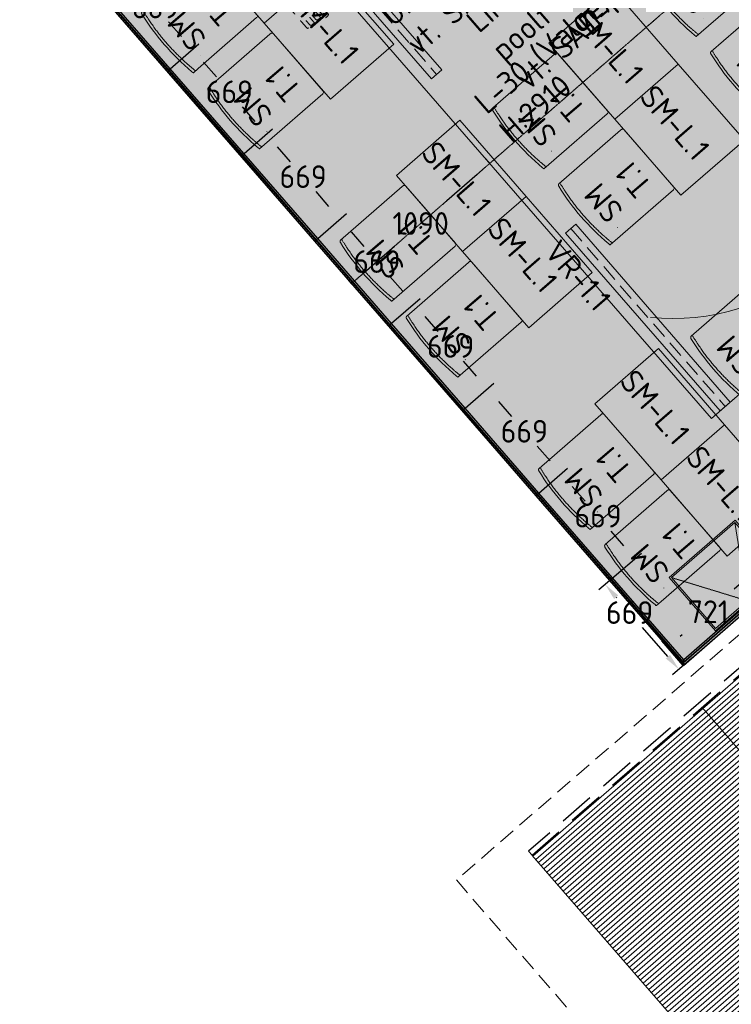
# Model space of a CAD drawing. Header units: millimetres. Extents: x 130528 to 177851, y 51760 to 113805.
# Tile 38 of 88: x 137661 to 141896, y 82453 to 88310. Entities that reach past the tile are written whole.
import ezdxf

# ---------------------------------------------------------------- set-up
doc = ezdxf.new("R2010")
doc.units = ezdxf.units.MM
for name, pattern in [('Center', [4, 2.5, -0.5, 0.5, -0.5]), ('Hidden', [4, 2, -2]), ('Hidden 100.00_ 50.00', [150, 100, -50]), ('Hidden Line', [317.5, 211.666667, -105.833333])]:
    doc.linetypes.add(name, pattern=pattern)
doc.layers.get('0').update_dxf_attribs({"true_color": 0x000000})
for name, color, linetype, lineweight, true_color in [('_SA-LAGI', 7, 'Continuous', 9, 0x5b5b5b), ('_SA-LAGI_DIM', 250, 'Continuous', 0, 0x333333), ('_SA-LAGI_eriosade seadmed', 7, 'Continuous', 5, 0x9900cc), ('_SA-LAGI_hatch', 7, 'Continuous', 5, 0x787878), ('_SA-LAGI_tekst', 7, 'Continuous', 0, 0x7f4f3f), ('_SA-PORAND', 7, 'Continuous', 9, 0x5b5b5b), ('_SA-PORAND_hatch', 254, 'Continuous', 9, 0xbebebe), ('_SA-PORAND_tekst', 7, 'Continuous', 9, 0x5b5b5b), ('_SA-SEIN', 250, 'Continuous', 30, 0x333333), ('_SA-SEIN_dim', 1, 'Continuous', 13, 0xff0000), ('_SA-SEIN_tekst', 250, 'Continuous', 0, 0x333333), ('_SA-SISUSTUS_lahtine', 7, 'Continuous', 18, 0x7f4f3f), ('_SA-TREPP_tekst', 7, 'Continuous', 0, 0x000000), ('_SA-VALGUSTUS', 20, 'Continuous', 13, 0xff3f00), ('_SA-VALGUSTUS_abi', 7, 'Center', 0, 0xff9f7f), ('_SA-VALGUSTUS_valgusgrupid', 240, 'Continuous', 9, 0xff003f)]:
    doc.layers.add(name, color=color, linetype=linetype, lineweight=lineweight, true_color=true_color)
doc.layers.add('_SA-PIIRE', color=7, linetype='Continuous', true_color=0x000000)
doc.styles.add('DIN Pro Light-Light', font='txt')
doc.styles.add('DIN Pro Medium-Medium', font='txt')
doc.dimstyles.new('INP_100_DIM', dxfattribs={"dimtxt": 135, "dimasz": 100, "dimexe": 50, "dimexo": 0.5, "dimgap": 20, "dimtad": 0, "dimtih": 1, "dimtoh": 1, "dimdec": 0, "dimzin": 1, "dimdsep": 46, "dimtxsty": 'DIN Pro Light-Light', "dimcen": 2.5, "dimadec": 1, "dimazin": 1, "dimtfac": 1, "dimtdec": 4, "dimtix": 1, "dimtofl": 0, "dimtmove": 1, "dimatfit": 3, "dimfxl": 1, "dimtolj": 1, "dimtzin": 1, "dimarcsym": 0})

# ---------------------------------------------------------------- blocks, each defined once
blk = doc.blocks.new('Puhastusluuk ripplaes 520 x 420')
at = {"layer": '_SA-LAGI_eriosade seadmed'}
for points in [[(-471.8, 146.4), (-79.3, 487.6), (196.2, 170.6), (-196.2, -170.6)], [(-457.7, 145.4), (-80.3, 473.4), (182.1, 171.6), (-195.2, -156.5)]]:
    blk.add_lwpolyline(points, close=True, dxfattribs=at)
at = {"layer": '_SA-LAGI_eriosade seadmed', "linetype": 'Hidden'}
blk.add_lwpolyline([(-457.7, 145.4), (-6.6, 7.5), (-80.3, 473.4)], dxfattribs=at)
blk = doc.blocks.new('VR-1.1')
at = {"color": 0, "linetype": 'Hidden 100.00_ 50.00', "lineweight": -2}
blk.add_line((97, -19), (1499, -19), dxfattribs=at)
at = {"color": 0, "lineweight": -2}
blk.add_lwpolyline([(97, -59), (97, 21), (1499, 21), (1499, -59)], close=True, dxfattribs=at)
at = {"color": 0, "lineweight": -2, "insert": (97, -102.5), "char_height": 135, "width": 1330.82, "attachment_point": 1, "style": 'DIN Pro Medium-Medium'}
blk.add_mtext('VR-1.1', dxfattribs=at)
blk = doc.blocks.new('*D22')
at = {"layer": '_SA-LAGI_DIM', "color": 0, "lineweight": -2}
for p, q in [((140458.2, 87455.6), (140425.8, 87493)), ((140383.1, 87389.6), (140202.4, 87232.5)), ((139711.4, 86805.7), (139892.1, 86962.8)), ((139635.6, 86740.5), (139603.1, 86777.9))]:
    blk.add_line(p, q, dxfattribs=at)
at = {"layer": '_SA-LAGI_DIM', "color": 0}
for points in [[(140394, 87377), (140372.2, 87402.2), (140458.6, 87455.2)], [(139700.5, 86818.3), (139722.3, 86793.2), (139635.9, 86740.1)]]:
    blk.add_solid(points, dxfattribs=at)
at = {"layer": 'Defpoints', "color": 0}
for p in [(140458.6, 87455.2), (139635.9, 86740.1), (139635.9, 86740.1)]:
    blk.add_point(p, dxfattribs=at)
at = {"layer": '_SA-LAGI_DIM', "color": 0, "insert": (140047.2, 87097.7), "char_height": 135, "attachment_point": 5, "style": 'DIN Pro Light-Light'}
blk.add_mtext('\\A1;1090', dxfattribs=at)
blk = doc.blocks.new('*D29')
at = {"layer": '_SA-LAGI_DIM', "color": 0, "lineweight": -2}
for p, q in [((140785.5, 90402.7), (140822.9, 90435.2)), ((140850.8, 90326.9), (141986.6, 89020.3)), ((143356.9, 87444), (142221.1, 88750.6)), ((143422.9, 87368.8), (143460.2, 87401.3))]:
    blk.add_line(p, q, dxfattribs=at)
at = {"layer": '_SA-LAGI_DIM', "color": 0}
for points in [[(140863.3, 90337.9), (140838.2, 90316), (140785.2, 90402.4)], [(143344.3, 87433), (143369.5, 87454.9), (143422.5, 87368.5)]]:
    blk.add_solid(points, dxfattribs=at)
at = {"layer": 'Defpoints', "color": 0}
for p in [(140785.2, 90402.4), (140785.2, 90402.4), (143422.5, 87368.5)]:
    blk.add_point(p, dxfattribs=at)
at = {"layer": '_SA-LAGI_DIM', "color": 0, "insert": (142103.8, 88885.4), "char_height": 135, "attachment_point": 5, "style": 'DIN Pro Light-Light'}
blk.add_mtext('\\A1;4020', dxfattribs=at)
blk = doc.blocks.new('SM-T.1')
at = {"color": 0, "lineweight": -2}
blk.add_line((-189.7, -122.2), (-190.8, -122.2), dxfattribs=at)
blk.add_lwpolyline([(-240.5, -519.5, 0.431685), (-229.3, -531.9), (221.7, -532.1), (222, -532.1), (222.2, -532.1), (222.5, -532.1), (222.8, -532.1), (223.1, -532), (223.4, -532), (223.7, -531.9), (223.9, -531.9), (224.2, -531.8), (224.5, -531.8), (224.8, -531.7), (225.1, -531.6), (225.3, -531.5), (225.6, -531.4), (225.9, -531.3), (226.2, -531.2), (226.4, -531), (226.7, -530.9), (226.9, -530.8), (227.2, -530.6), (227.5, -530.5), (227.7, -530.3), (227.9, -530.2), (228.2, -530), (228.4, -529.8), (228.6, -529.6), (228.9, -529.4), (229.1, -529.3), (229.3, -529.1), (229.5, -528.9), (229.7, -528.7), (229.9, -528.4), (233, -525), (233.1, -524.8), (233.2, -524.7), (233.2, -524.7), (233.2, -524.7), (233.2, -524.7), (233.2, -524.7), (233.2, -524.7), (233.2, -524.7), (233.2, -524.7), (233.2, -524.7), (233.2, -524.7), (233.2, -524.7), (233.2, -524.7), (233.2, -524.7), (233.2, -524.7), (233.2, -524.7), (233.2, -524.7), (233.2, -524.6), (233.2, -524.4), (233.4, -515.3), (233.6, -28.9), (233.6, -28.7), (233.6, -28.5), (233.5, -28.3), (233.5, -28), (233.5, -27.8), (233.4, -27.6), (233.4, -27.3), (233.3, -27.1), (233.3, -26.9), (233.2, -26.7), (233.1, -26.4), (233.1, -26.2), (233, -26), (232.9, -25.7), (232.8, -25.5), (232.7, -25.3), (232.6, -25.1), (232.5, -24.8), (232.4, -24.6), (232.3, -24.4), (232.2, -24.2), (232, -24), (231.9, -23.7), (231.8, -23.5), (231.6, -23.3), (231.5, -23.1), (231.3, -22.9), (231.1, -22.7), (231, -22.5), (230.8, -22.3), (230.6, -22.1), (230.5, -21.9), (230.3, -21.7), (230.1, -21.5), (229.9, -21.4), (229.7, -21.2), (229.5, -21), (229.3, -20.9), (229.1, -20.7), (228.9, -20.5), (228.7, -20.4), (228.5, -20.2), (228.3, -20.1), (228, -20), (227.8, -19.8), (227.6, -19.7), (227.4, -19.6), (227.1, -19.5), (226.9, -19.3), (226.7, -19.2), (226.5, -19.1), (226.2, -19), (226, -18.9), (225.7, -18.8), (225.5, -18.8), (225.3, -18.7), (225, -18.6), (224.8, -18.5), (224.6, -18.5), (224.3, -18.4), (224.1, -18.3), (223.8, -18.3), (223.6, -18.3), (223.4, -18.2), (195.4, -14), (167.4, -10.3), (139.5, -7.1), (111.6, -4.6), (83.8, -2.6), (56, -1.2), (28.3, -0.3), (0.6, 0), (-27.7, -0.3), (-56.2, -1.1), (-84.8, -2.5), (-113.6, -4.5), (-142.6, -7), (-171.8, -10.1), (-201.1, -13.8), (-230.6, -18), (-237.4, -19.2), (-239.1, -19.6), (-239.5, -19.7), (-239.7, -19.7), (-239.8, -19.8), (-240, -19.8), (-240, -19.8), (-240.1, -19.8), (-240.1, -19.9), (-240.1, -19.9), (-240.2, -19.9), (-240.2, -19.9), (-240.2, -19.9), (-240.2, -19.9), (-240.2, -19.9), (-240.2, -19.9), (-240.2, -19.9), (-240.2, -19.9), (-240.2, -19.9), (-240.2, -19.9), (-240.2, -19.9), (-240.2, -19.9), (-240.2, -19.9), (-240.3, -19.9), (-240.3, -19.9), (-240.3, -19.9), (-240.3, -19.9), (-240.3, -20), (-240.3, -20), (-240.3, -20), (-240.3, -20), (-240.3, -20), (-240.3, -20.5), (-240.5, -59)], format="xyb", close=True, dxfattribs=at)
blk.add_open_spline([(-240.5, -37.6), (-182.5, -27), (-64.7, -16.1), (54.8, -15.5), (173, -26.1), (233.6, -36.7)], degree=2, knots=[0.019398, 0.019398, 0.019398, 1, 2, 3, 3.984807, 3.984807, 3.984807], dxfattribs=at)
at = {"color": 0, "linetype": 'ByBlock', "lineweight": -2, "insert": (-140, -86.3), "char_height": 135, "width": 765.738, "attachment_point": 1, "rotation": 359.47296, "style": 'DIN Pro Medium-Medium'}
blk.add_mtext('{\\fDIN Pro;SM}\\P{\\fDIN Pro;T.1}\\P', dxfattribs=at)
blk = doc.blocks.new('SM-L.1')
at = {"color": 0, "lineweight": -2}
blk.add_lwpolyline([(-303.9, 0), (-303.9, -500), (296.1, -500), (296.1, 0)], close=True, dxfattribs=at)
at = {"color": 0, "linetype": 'ByBlock', "lineweight": -2, "extrusion": (0, 0, -1), "insert": (301.5, -176.7), "char_height": 135, "width": 1416.393, "attachment_point": 1, "text_direction": (-1, 0, 0), "style": 'DIN Pro Medium-Medium'}
blk.add_mtext('SM-L.1', dxfattribs=at)
blk = doc.blocks.new('*D93')
at = {"layer": '_SA-SEIN_dim', "color": 0, "lineweight": -2}
for p, q in [((142155.3, 84942.5), (142028.3, 85088.7)), ((141985.6, 84985.3), (141913.9, 84922.9)), ((141591.6, 84642.8), (141603.6, 84653.2)), ((141610.3, 84468.8), (141483.3, 84614.9))]:
    blk.add_line(p, q, dxfattribs=at)
at = {"layer": '_SA-SEIN_dim', "color": 0}
for points in [[(141996.5, 84972.7), (141974.7, 84997.9), (142061.1, 85050.9)], [(141580.7, 84655.4), (141602.5, 84630.2), (141516.1, 84577.2)]]:
    blk.add_solid(points, dxfattribs=at)
at = {"layer": 'Defpoints', "color": 0}
for p in [(142061.1, 85050.9), (142155.6, 84942.2), (141610.7, 84468.4)]:
    blk.add_point(p, dxfattribs=at)
at = {"layer": '_SA-SEIN_dim', "color": 0, "insert": (141758.7, 84788.1), "char_height": 135, "attachment_point": 5, "style": 'DIN Pro Light-Light'}
blk.add_mtext('\\A1;721', dxfattribs=at)
blk = doc.blocks.new('*D94')
at = {"layer": '_SA-SEIN_dim', "color": 0, "lineweight": -2}
for p, q in [((141185, 84984.7), (141107.6, 84917.4)), ((141211, 84874.8), (141213.6, 84871.7)), ((141518.6, 84520.9), (141367.7, 84694.5)), ((141660.5, 84511.8), (141546.4, 84412.6))]:
    blk.add_line(p, q, dxfattribs=at)
at = {"layer": '_SA-SEIN_dim', "color": 0}
for points in [[(141223.5, 84885.7), (141198.4, 84863.8), (141145.4, 84950.2)], [(141506, 84510), (141531.2, 84531.8), (141584.2, 84445.4)]]:
    blk.add_solid(points, dxfattribs=at)
at = {"layer": 'Defpoints', "color": 0}
for p in [(141185.4, 84985.1), (141660.9, 84512.1), (141584.2, 84445.4)]:
    blk.add_point(p, dxfattribs=at)
at = {"layer": '_SA-SEIN_dim', "color": 0, "insert": (141290.7, 84783.1), "char_height": 135, "attachment_point": 5, "style": 'DIN Pro Light-Light'}
blk.add_mtext('\\A1;669', dxfattribs=at)
blk = doc.blocks.new('*D103')
at = {"layer": '_SA-SEIN_dim', "color": 0, "lineweight": -2}
for p, q in [((140751.5, 85494.2), (140921.7, 85642.1)), ((140949.5, 85533.8), (141026.3, 85445.5)), ((141257.2, 85179.9), (141180.4, 85268.3)), ((141185.8, 84985.4), (141360.5, 85137.3))]:
    blk.add_line(p, q, dxfattribs=at)
at = {"layer": '_SA-SEIN_dim', "color": 0}
for points in [[(140962.1, 85544.8), (140937, 85522.9), (140883.9, 85609.3)], [(141244.6, 85169), (141269.7, 85190.9), (141322.8, 85104.5)]]:
    blk.add_solid(points, dxfattribs=at)
at = {"layer": 'Defpoints', "color": 0}
for p in [(140751.1, 85493.8), (141322.8, 85104.5), (141185.4, 84985.1)]:
    blk.add_point(p, dxfattribs=at)
at = {"layer": '_SA-SEIN_dim', "color": 0, "insert": (141103.4, 85356.9), "char_height": 135, "attachment_point": 5, "style": 'DIN Pro Light-Light'}
blk.add_mtext('\\A1;669', dxfattribs=at)
blk = doc.blocks.new('*D104')
at = {"layer": '_SA-SEIN_dim', "color": 0, "lineweight": -2}
for p, q in [((140312.7, 85999), (140482.8, 86146.9)), ((140510.7, 86038.6), (140587.5, 85950.3)), ((140818.3, 85684.8), (140741.5, 85773.1)), ((140751.5, 85494.2), (140921.7, 85642.1))]:
    blk.add_line(p, q, dxfattribs=at)
at = {"layer": '_SA-SEIN_dim', "color": 0}
for points in [[(140523.3, 86049.6), (140498.1, 86027.7), (140445.1, 86114.1)], [(140805.8, 85673.8), (140830.9, 85695.7), (140883.9, 85609.3)]]:
    blk.add_solid(points, dxfattribs=at)
at = {"layer": 'Defpoints', "color": 0}
for p in [(140312.3, 85998.6), (140883.9, 85609.3), (140751.1, 85493.8)]:
    blk.add_point(p, dxfattribs=at)
at = {"layer": '_SA-SEIN_dim', "color": 0, "insert": (140664.5, 85861.7), "char_height": 135, "attachment_point": 5, "style": 'DIN Pro Light-Light'}
blk.add_mtext('\\A1;669', dxfattribs=at)
blk = doc.blocks.new('*D105')
at = {"layer": '_SA-SEIN_dim', "color": 0, "lineweight": -2}
for p, q in [((139873.8, 86503.8), (140044, 86651.7)), ((140071.9, 86543.5), (140148.7, 86455.1)), ((140379.5, 86189.6), (140302.7, 86277.9)), ((140312.7, 85999), (140482.8, 86146.9))]:
    blk.add_line(p, q, dxfattribs=at)
at = {"layer": '_SA-SEIN_dim', "color": 0}
for points in [[(140084.5, 86554.4), (140059.3, 86532.5), (140006.3, 86618.9)], [(140366.9, 86178.6), (140392.1, 86200.5), (140445.1, 86114.1)]]:
    blk.add_solid(points, dxfattribs=at)
at = {"layer": 'Defpoints', "color": 0}
for p in [(139873.5, 86503.5), (140445.1, 86114.1), (140312.3, 85998.6)]:
    blk.add_point(p, dxfattribs=at)
at = {"layer": '_SA-SEIN_dim', "color": 0, "insert": (140225.7, 86366.5), "char_height": 135, "attachment_point": 5, "style": 'DIN Pro Light-Light'}
blk.add_mtext('\\A1;669', dxfattribs=at)
blk = doc.blocks.new('*D106')
at = {"layer": '_SA-SEIN_dim', "color": 0, "lineweight": -2}
for p, q in [((139435, 87008.6), (139605.2, 87156.5)), ((139633.1, 87048.3), (139709.8, 86959.9)), ((139940.7, 86694.4), (139863.9, 86782.7)), ((139873.8, 86503.8), (140044, 86651.7))]:
    blk.add_line(p, q, dxfattribs=at)
at = {"layer": '_SA-SEIN_dim', "color": 0}
for points in [[(139645.6, 87059.2), (139620.5, 87037.3), (139567.4, 87123.7)], [(139928.1, 86683.5), (139953.3, 86705.3), (140006.3, 86618.9)]]:
    blk.add_solid(points, dxfattribs=at)
at = {"layer": 'Defpoints', "color": 0}
for p in [(139434.6, 87008.3), (140006.3, 86618.9), (139873.5, 86503.5)]:
    blk.add_point(p, dxfattribs=at)
at = {"layer": '_SA-SEIN_dim', "color": 0, "insert": (139786.9, 86871.3), "char_height": 135, "attachment_point": 5, "style": 'DIN Pro Light-Light'}
blk.add_mtext('\\A1;669', dxfattribs=at)
blk = doc.blocks.new('*D107')
at = {"layer": '_SA-SEIN_dim', "color": 0, "lineweight": -2}
for p, q in [((138996.2, 87513.4), (139166.4, 87661.4)), ((139194.2, 87553.1), (139271, 87464.8)), ((139501.8, 87199.2), (139425.1, 87287.6)), ((139435, 87008.6), (139605.2, 87156.5))]:
    blk.add_line(p, q, dxfattribs=at)
at = {"layer": '_SA-SEIN_dim', "color": 0}
for points in [[(139206.8, 87564), (139181.6, 87542.2), (139128.6, 87628.6)], [(139489.3, 87188.3), (139514.4, 87210.2), (139567.4, 87123.7)]]:
    blk.add_solid(points, dxfattribs=at)
at = {"layer": 'Defpoints', "color": 0}
for p in [(138995.8, 87513.1), (139567.4, 87123.7), (139434.6, 87008.3)]:
    blk.add_point(p, dxfattribs=at)
at = {"layer": '_SA-SEIN_dim', "color": 0, "insert": (139348, 87376.2), "char_height": 135, "attachment_point": 5, "style": 'DIN Pro Light-Light'}
blk.add_mtext('\\A1;669', dxfattribs=at)
blk = doc.blocks.new('*D108')
at = {"layer": '_SA-SEIN_dim', "color": 0, "lineweight": -2}
for p, q in [((138557.3, 88018.2), (138727.5, 88166.2)), ((138755.4, 88057.9), (138832.2, 87969.6)), ((139063, 87704), (138986.2, 87792.4)), ((138996.2, 87513.4), (139166.4, 87661.4))]:
    blk.add_line(p, q, dxfattribs=at)
at = {"layer": '_SA-SEIN_dim', "color": 0}
for points in [[(138768, 88068.8), (138742.8, 88047), (138689.8, 88133.4)], [(139050.4, 87693.1), (139075.6, 87715), (139128.6, 87628.6)]]:
    blk.add_solid(points, dxfattribs=at)
at = {"layer": 'Defpoints', "color": 0}
for p in [(138557, 88017.9), (139128.6, 87628.6), (138995.8, 87513.1)]:
    blk.add_point(p, dxfattribs=at)
at = {"layer": '_SA-SEIN_dim', "color": 0, "insert": (138909.2, 87881), "char_height": 135, "attachment_point": 5, "style": 'DIN Pro Light-Light'}
blk.add_mtext('\\A1;669', dxfattribs=at)
blk = doc.blocks.new('*D109')
at = {"layer": '_SA-SEIN_dim', "color": 0, "lineweight": -2}
for p, q in [((138100.4, 88507.3), (138288.7, 88671)), ((138316.6, 88562.7), (138393.4, 88474.4)), ((138624.2, 88208.9), (138547.4, 88297.2)), ((138557.3, 88018.2), (138727.5, 88166.2))]:
    blk.add_line(p, q, dxfattribs=at)
at = {"layer": '_SA-SEIN_dim', "color": 0}
for points in [[(138329.1, 88573.7), (138304, 88551.8), (138251, 88638.2)], [(138611.6, 88197.9), (138636.8, 88219.8), (138689.8, 88133.4)]]:
    blk.add_solid(points, dxfattribs=at)
at = {"layer": 'Defpoints', "color": 0}
for p in [(138100, 88507), (138689.8, 88133.4), (138557, 88017.9)]:
    blk.add_point(p, dxfattribs=at)
at = {"layer": '_SA-SEIN_dim', "color": 0, "insert": (138470.4, 88385.8), "char_height": 135, "attachment_point": 5, "style": 'DIN Pro Light-Light'}
blk.add_mtext('\\A1;669', dxfattribs=at)

msp = doc.modelspace()

# ---------------------------------------------------------------- hatches: boundary and pattern name
at = {"layer": '_SA-LAGI_hatch'}
h = msp.add_hatch(dxfattribs=at)
h.set_pattern_fill('Plus', color=256, scale=100, angle=41, style=0, pattern_type=2)
h.set_pattern_definition([(41, (-9.43, -8.2), (-65.605903, 75.47096), [25, -75]), (131, (8.2, -9.43), (-75.47096, -65.605903), [25, -75])])
h.paths.add_polyline_path([(137661.2, 89011.8), (141610.7, 84468.4), (146629.5, 88831.3), (142680, 93374.6)], flags=0)
h.paths.add_polyline_path([(139139.9, 88972.2), (141777.2, 85938.3), (145067.8, 88798.7), (142430.4, 91832.6)], flags=0)
h = msp.add_hatch(dxfattribs=at)
h.set_pattern_fill('Squares', color=256, scale=100, angle=41, style=0, pattern_type=2)
h.set_pattern_definition([(41, (3e-11, 1e-11), (-16.4014757, 18.8677395), [25, -25]), (131, (3e-11, 1e-11), (-18.8677395, -16.4014757), [25, -25])])
h.paths.add_polyline_path([(139139.9, 88972.2), (141777.2, 85938.3), (144011.2, 87880.2), (141373.8, 90914.1)], flags=0)
at = {"layer": '_SA-PORAND_hatch', "true_color": 0xf1f1e1}
msp.add_hatch(color=7, dxfattribs=at).paths.add_polyline_path([(142680, 93374.6), (143388.6, 92559.5), (143177.2, 92375.8), (146418.2, 88647.6), (141617.9, 84474.7), (137668.4, 89018.1)], flags=0)
at = {"layer": '_SA-PORAND_hatch', "true_color": 0xffbf00}
h = msp.add_hatch(dxfattribs=at)
h.set_pattern_fill('Hatch1', color=40, scale=200, angle=41, style=0, pattern_type=2)
h.set_pattern_definition([(41, (0, 0), (-16.4014757, 18.8677395), [])])
h.paths.add_polyline_path([(148316.7, 83765.6), (143773.4, 79816.1), (142723.7, 81023.7), (140711.5, 83338.4), (144406.3, 86587.4), (144610.6, 86352.3), (144644.4, 86313.5), (144635.3, 86300.4), (144626.6, 86287.2), (144618, 86273.8), (144609.8, 86260.3), (144601.8, 86246.7), (144594.2, 86233.1), (144586.7, 86219.3), (144579.6, 86205.4), (144572.8, 86191.4), (144566.2, 86177.4), (144559.9, 86163.3), (144553.9, 86149.1), (144548.2, 86134.9), (144542.7, 86120.7), (144537.5, 86106.4), (144532.6, 86092.1), (144528, 86077.8), (144523.7, 86063.4), (144519.6, 86049.1), (144515.8, 86034.8), (144509, 86006.2), (144503.2, 85977.6), (144498.5, 85949.3), (144494.8, 85921.1), (144492, 85893.2), (144490.2, 85865.5), (144489.5, 85846.7), (144489.2, 85827.6), (144489.3, 85808.4), (144489.9, 85789.1), (144490.9, 85769.6), (144492.4, 85749.9), (144494.4, 85730.2), (144496.8, 85710.3), (144499.8, 85690.4), (144503.2, 85670.4), (144507.1, 85650.4), (144511.5, 85630.3), (144516.5, 85610.2), (144522, 85590.1), (144528, 85570.1), (144534.5, 85550.1), (144541.6, 85530.1), (144549.2, 85510.3), (144557.3, 85490.5), (144566, 85470.9), (144575.1, 85451.5), (144584.9, 85432.2), (144595.1, 85413.1), (144605.8, 85394.2), (144617.1, 85375.5), (144628.9, 85357.1), (144641.1, 85338.9), (144653.9, 85321.1), (144667.1, 85303.6), (144680.8, 85286.4), (144694.9, 85269.5), (144709.5, 85253), (144724.4, 85236.9), (144739.8, 85221.2), (144755.6, 85205.9), (144771.8, 85191), (144788.3, 85176.6), (144805.2, 85162.6), (144822.3, 85149.1), (144839.8, 85136.1), (144857.6, 85123.5), (144875.6, 85111.5), (144893.8, 85099.9), (144912.3, 85088.9), (144931, 85078.3), (144949.8, 85068.3), (144968.9, 85058.8), (144988, 85049.8), (145007.3, 85041.4), (145026.6, 85033.5), (145046.1, 85026), (145065.6, 85019.1), (145085.1, 85012.8), (145104.7, 85006.9), (145124.3, 85001.5), (145143.8, 84996.7), (145163.3, 84992.3), (145182.8, 84988.4), (145202.2, 84985), (145221.5, 84982.1), (145240.7, 84979.6), (145259.8, 84977.6), (145278.8, 84976.1), (145297.6, 84974.9), (145323.3, 84974), (145349.4, 84974), (145375.8, 84974.7), (145402.4, 84976.3), (145429.3, 84978.7), (145456.3, 84982), (145483.5, 84986.2), (145510.8, 84991.4), (145538.2, 84997.5), (145565.6, 85004.6), (145592.9, 85012.7), (145620.2, 85021.7), (145647.3, 85031.7), (145674.2, 85042.7), (145700.9, 85054.7), (145727.3, 85067.7), (145761.1, 85028.9), (146436.8, 84251.5), (146784, 84553.3), (147267, 84973.1)], flags=0)
h.paths.add_polyline_path([(143487.9, 82187), (143514.3, 82198.7), (143540.4, 82211.3), (143566.1, 82224.7), (143591.5, 82239), (143616.5, 82254.1), (143641, 82270.1), (143664.9, 82286.9), (143688.4, 82304.4), (143711.2, 82322.7), (143733.5, 82341.7), (143755, 82361.5), (143775.9, 82381.8), (143796.1, 82402.8), (143815.6, 82424.4), (143834.2, 82446.6), (143852.1, 82469.2), (143862.8, 82483.5), (143873.3, 82498.1), (143883.6, 82513), (143893.6, 82528.1), (143903.3, 82543.6), (143912.9, 82559.4), (143922.1, 82575.5), (143931, 82591.9), (143939.7, 82608.5), (143948.1, 82625.4), (143956.1, 82642.5), (143963.8, 82659.9), (143971.2, 82677.6), (143978.2, 82695.5), (143984.9, 82713.6), (143991.2, 82731.9), (143997.2, 82750.4), (144002.7, 82769.1), (144007.9, 82788), (144012.6, 82807.1), (144017, 82826.3), (144021, 82845.7), (144024.5, 82865.2), (144027.6, 82884.8), (144030.3, 82904.5), (144032.5, 82924.3), (144034.3, 82944.2), (144035.7, 82964.1), (144036.6, 82984.1), (144037.1, 83004.1), (144037.2, 83024.1), (144036.8, 83044.1), (144035.9, 83064.1), (144034.6, 83084.1), (144032.9, 83104.1), (144030.7, 83123.9), (144028.1, 83143.8), (144025, 83163.5), (144021.5, 83183.1), (144017.6, 83202.6), (144013.3, 83222), (144008.5, 83241.2), (144003.4, 83260.3), (143997.8, 83279.2), (143991.9, 83297.9), (143985.5, 83316.4), (143978.8, 83334.8), (143971.7, 83352.9), (143964.3, 83370.8), (143956.5, 83388.4), (143948.3, 83405.8), (143939.9, 83423), (143931.1, 83439.9), (143922, 83456.5), (143912.6, 83472.8), (143902.9, 83488.9), (143892.9, 83504.6), (143882.7, 83520.1), (143872.2, 83535.3), (143861.5, 83550.1), (143850.6, 83564.7), (143839.4, 83578.9), (143828, 83592.8), (143816.4, 83606.4), (143804.6, 83619.7), (143792.4, 83632.9), (143779.9, 83645.9), (143767, 83658.8), (143753.8, 83671.5), (143740.3, 83684), (143726.4, 83696.3), (143712.2, 83708.3), (143697.6, 83720.1), (143682.7, 83731.7), (143667.5, 83743), (143652, 83754.1), (143636.2, 83764.9), (143620.1, 83775.4), (143603.7, 83785.5), (143587.1, 83795.4), (143570.1, 83804.9), (143552.9, 83814.2), (143535.4, 83823), (143517.7, 83831.5), (143499.8, 83839.6), (143481.6, 83847.4), (143463.2, 83854.8), (143444.6, 83861.8), (143425.8, 83868.4), (143406.9, 83874.5), (143387.8, 83880.3), (143368.5, 83885.7), (143349.2, 83890.6), (143329.7, 83895.1), (143310.1, 83899.1), (143290.4, 83902.8), (143270.6, 83906), (143250.7, 83908.7), (143230.9, 83911), (143210.9, 83912.9), (143191, 83914.3), (143171.1, 83915.3), (143151.2, 83915.8), (143131.3, 83915.9), (143111.4, 83915.5), (143091.6, 83914.7), (143071.9, 83913.5), (143052.3, 83911.9), (143032.7, 83909.8), (143013.3, 83907.3), (142994, 83904.4), (142974.8, 83901.1), (142955.8, 83897.4), (142936.9, 83893.3), (142918.3, 83888.9), (142899.7, 83884), (142881.4, 83878.8), (142863.3, 83873.2), (142845.4, 83867.3), (142827.8, 83861), (142810.3, 83854.4), (142793.1, 83847.5), (142776.2, 83840.3), (142759.5, 83832.8), (142743, 83825), (142726.8, 83816.9), (142710.9, 83808.6), (142695.3, 83800), (142670.4, 83785.4), (142645.9, 83770), (142621.8, 83753.7), (142598.2, 83736.7), (142575.1, 83718.8), (142552.6, 83700.2), (142530.7, 83680.8), (142509.4, 83660.7), (142488.7, 83640), (142468.8, 83618.5), (142449.5, 83596.5), (142431.1, 83573.9), (142413.4, 83550.8), (142396.5, 83527.1), (142380.4, 83503), (142365.2, 83478.5), (142399.8, 83438.7), (142390.4, 83421.9), (142381.4, 83404.9), (142372.9, 83387.8), (142364.8, 83370.7), (142357.1, 83353.4), (142349.8, 83336.2), (142343, 83318.8), (142336.6, 83301.5), (142330.6, 83284.1), (142325.1, 83266.7), (142319.9, 83249.4), (142315.1, 83232), (142310.8, 83214.7), (142306.8, 83197.5), (142303.3, 83180.3), (142300.1, 83163.2), (142297, 83144.6), (142294.3, 83125.7), (142292.1, 83106.6), (142290.2, 83087.4), (142288.8, 83067.9), (142287.8, 83048.2), (142287.3, 83028.4), (142287.2, 83008.4), (142287.7, 82988.3), (142288.6, 82968), (142290, 82947.6), (142291.9, 82927.2), (142294.3, 82906.6), (142297.2, 82886), (142300.6, 82865.4), (142304.6, 82844.7), (142309.1, 82824), (142314.2, 82803.4), (142319.8, 82782.8), (142325.9, 82762.2), (142332.6, 82741.8), (142339.8, 82721.4), (142347.6, 82701.2), (142355.9, 82681.1), (142364.8, 82661.2), (142374.1, 82641.4), (142384, 82621.9), (142394.5, 82602.6), (142405.4, 82583.5), (142416.8, 82564.8), (142428.7, 82546.3), (142441.1, 82528.1), (142454, 82510.2), (142467.3, 82492.7), (142481, 82475.6), (142495.2, 82458.8), (142509.8, 82442.4), (142524.8, 82426.5), (142540.1, 82410.9), (142555.8, 82395.8), (142571.9, 82381.1), (142588.3, 82366.9), (142604.9, 82353.2), (142621.9, 82339.9), (142639.1, 82327.1), (142656.6, 82314.8), (142674.2, 82303), (142692.1, 82291.7), (142710.2, 82281), (142728.4, 82270.7), (142746.8, 82260.9), (142765.3, 82251.6), (142783.8, 82242.8), (142802.5, 82234.6), (142821.3, 82226.8), (142840, 82219.5), (142858.9, 82212.8), (142877.7, 82206.5), (142896.5, 82200.7), (142915.3, 82195.4), (142934, 82190.5), (142952.7, 82186.2), (142971.4, 82182.2), (142989.9, 82178.8), (143016.8, 82174.5), (143044.2, 82171), (143072, 82168.4), (143100.3, 82166.7), (143128.9, 82165.9), (143157.8, 82166.1), (143187, 82167.4), (143216.4, 82169.6), (143231.2, 82171.1), (143246, 82172.9), (143260.8, 82174.9), (143275.7, 82177.3), (143290.6, 82179.9), (143305.5, 82182.7), (143320.4, 82185.9), (143335.3, 82189.3), (143350.2, 82193), (143365, 82197), (143379.8, 82201.3), (143394.6, 82205.8), (143409.4, 82210.7), (143424.1, 82215.8), (143438.7, 82221.2), (143453.3, 82226.9)], flags=0)

# ---------------------------------------------------------------- linework, layer by layer
at = {"layer": '_SA-LAGI'}
for points in [[(141610.7, 84468.4), (137661.2, 89011.8), (142680, 93374.6), (146629.5, 88831.3)], [(139139.9, 88972.2), (141777.2, 85938.3), (145067.8, 88798.7), (142430.4, 91832.6)], [(139139.9, 88972.2), (141777.2, 85938.3), (144011.2, 87880.2), (141373.8, 90914.1)]]:
    msp.add_lwpolyline(points, close=True, dxfattribs=at)
at = {"layer": '_SA-PIIRE', "color": 9, "linetype": 'Hidden Line', "true_color": 0xbebebe}
msp.add_lwpolyline([(143930.1, 86180), (140689.8, 83363.2), (140710.2, 83339.8), (143950.4, 86156.6)], dxfattribs=at)
at = {"layer": '_SA-PORAND'}
msp.add_line((142723.7, 81023.7), (140711.5, 83338.4), dxfattribs=at)
msp.add_lwpolyline([(142680, 93374.6), (143388.6, 92559.5), (143177.2, 92375.8), (146418.2, 88647.6), (141617.9, 84474.7), (137668.4, 89018.1)], close=True, dxfattribs=at)
msp.add_lwpolyline([(142695.3, 83800, 0.13015), (142365.2, 83478.5), (141722.9, 84217.5)], format="xyb", dxfattribs=at)
at = {"layer": '_SA-SEIN'}
for points in [[(138538.8, 88002.2), (138547.9, 88010), (138109.1, 88514.9), (138100, 88507)], [(138547.9, 88010), (138557, 88017.9), (138118.1, 88522.7), (138109.1, 88514.9)], [(138977.7, 87497.4), (138986.7, 87505.2), (138547.9, 88010), (138538.8, 88002.2)], [(138986.7, 87505.2), (138995.8, 87513.1), (138557, 88017.9), (138547.9, 88010)], [(139416.5, 86992.5), (139425.6, 87000.4), (138986.7, 87505.2), (138977.7, 87497.4)], [(139425.6, 87000.4), (139434.6, 87008.3), (138995.8, 87513.1), (138986.7, 87505.2)], [(139855.3, 86487.7), (139864.4, 86495.6), (139425.6, 87000.4), (139416.5, 86992.5)], [(139864.4, 86495.6), (139873.5, 86503.5), (139434.6, 87008.3), (139425.6, 87000.4)], [(140294.2, 85982.9), (140303.2, 85990.8), (139864.4, 86495.6), (139855.3, 86487.7)], [(140303.2, 85990.8), (140312.3, 85998.6), (139873.5, 86503.5), (139864.4, 86495.6)], [(140733, 85478.1), (140742.1, 85486), (140303.2, 85990.8), (140294.2, 85982.9)], [(140742.1, 85486), (140751.1, 85493.8), (140312.3, 85998.6), (140303.2, 85990.8)], [(141171.8, 84973.3), (141180.9, 84981.1), (140742.1, 85486), (140733, 85478.1)], [(141180.9, 84981.1), (141189.9, 84989), (140751.1, 85493.8), (140742.1, 85486)], [(141180.9, 84981.1), (141611.8, 84485.4), (141613, 84502.3), (141189.9, 84989)], [(141171.8, 84973.3), (141610.7, 84468.4), (141611.8, 84485.4), (141180.9, 84981.1)], [(142155.6, 84942.2), (142147.7, 84951.2), (141611.8, 84485.4), (141610.7, 84468.4)], [(142147.7, 84951.2), (142139.9, 84960.3), (141613, 84502.3), (141611.8, 84485.4)]]:
    msp.add_lwpolyline(points, close=True, dxfattribs=at)
at = {"layer": '_SA-TREPP_tekst', "color": 1, "linetype": 'Hidden 100.00_ 50.00', "true_color": 0xff0000}
msp.add_lwpolyline([(143988.1, 78891.5), (165294.3, 97360.3), (161566.3, 101661.1), (140260, 83192.3)], close=True, dxfattribs=at)
at = {"layer": '_SA-VALGUSTUS_abi'}
msp.add_line((144315.1, 90807.7), (139635.9, 86740.1), dxfattribs=at)
at = {"layer": '_SA-VALGUSTUS_valgusgrupid'}
msp.add_arc((141550.5, 87832.6), 1300.5, 263.98055, 357.83583, dxfattribs=at)

# ---------------------------------------------------------------- block references
at = {"layer": '_SA-LAGI_eriosade seadmed'}
msp.add_blockref('Puhastusluuk ripplaes 520 x 420', (141997.4, 84845.8), dxfattribs=at)
at = {"layer": '_SA-SISUSTUS_lahtine', "xscale": -1, "rotation": 311.0000001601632}
for p in [(139294.2, 88846.5), (139687.9, 88393.7), (141380.8, 88275.3), (141774.4, 87822.5), (140475.1, 87488), (140868.8, 87035.2), (141656, 86129.6), (142049.7, 85676.7)]:
    msp.add_blockref('SM-L.1', p, dxfattribs=at)
at = {"layer": '_SA-SISUSTUS_lahtine', "rotation": 131.0234198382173}
for p in [(141513.7, 88378.4), (138521.5, 88162.4), (141907.3, 87925.6), (138915.1, 87709.5), (140608, 87591.2), (141001.7, 87138.3), (139702.4, 86803.9), (140096, 86351.1), (141788.9, 86232.7), (140883.3, 85445.4), (141276.9, 84992.6)]:
    msp.add_blockref('SM-T.1', p, dxfattribs=at)
at = {"layer": '_SA-VALGUSTUS', "rotation": 311.0000009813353}
for p in [(139173.2, 89128.6), (140890.8, 87152.9)]:
    msp.add_blockref('VR-1.1', p, dxfattribs=at)

# ---------------------------------------------------------------- texts
at = {"layer": '_SA-LAGI_eriosade seadmed', "insert": (139093, 88563.2, 30.1), "char_height": 70, "width": 2841.311, "attachment_point": 1, "rotation": 41, "style": 'DIN Pro Light-Light'}
msp.add_mtext('{\\fDIN Pro;Vertikaalses pinnas:}\\P{\\fDIN Pro;Puhastusluuk 320 x 220}\\P{\\fDIN Pro;Kõrgus põrandast}\\P{\\fDIN Pro;luugi alumise ääreni: 3100 mm}\\P', dxfattribs=at)
at = {"layer": '_SA-LAGI_tekst', "insert": (140352.8, 87843.1), "char_height": 135, "width": 4001.311, "attachment_point": 1, "rotation": 40.90272, "style": 'DIN Pro Medium-Medium'}
msp.add_mtext('{\\fDIN Pro;L-30 (Valge) Villaplaat}\\P{\\fDIN Pro;H:2910}\\P', dxfattribs=at)
at = {"layer": '_SA-PORAND_tekst', "insert": (140158.3, 88496.3), "char_height": 135, "width": 4578.197, "attachment_point": 1, "rotation": 41, "style": 'DIN Pro Medium-Medium'}
msp.add_mtext('{\\fDIN Pro;P-20 (Hall)}\\P{\\fDIN Pro;Linoleom keerab igalt }\\P{\\fDIN Pro;poolt üles 150mm }\\P{\\fDIN Pro;vt. SAD-PL10, PL11, PL12}\\P', dxfattribs=at)
at = {"layer": '_SA-SEIN_tekst', "insert": (139211.2, 89048.7), "char_height": 135, "width": 9274.426, "attachment_point": 1, "rotation": 40.62388, "style": 'DIN Pro Medium-Medium'}
msp.add_mtext('{\\fDIN Pro;S-43 (Lambrii) 150mm-885mm}\\P{\\fDIN Pro;(Jooksvad mõõdud seintes)}\\P{\\fDIN Pro;vt. SAD-S11}\\P{\\fDIN Pro;S-12 (Helehall) Kõik ülejäänud nähtavad seina pinnad}\\P{\\fDIN Pro;Ühendus uksega }\\P{\\fDIN Pro;vt. SAD-U2}\\P', dxfattribs=at)

# ---------------------------------------------------------------- dimensions: what is measured, and where the dimension line sits
at = {"layer": '_SA-LAGI_DIM'}
for base, p1, p2, angle, picture, middle in [((140785.2, 90402.4), (143422.5, 87368.5), (140785.2, 90402.4), 131, '*D29', (142103.8, 88885.4)), ((139635.9, 86740.1), (140458.6, 87455.2), (139635.9, 86740.1), 41, '*D22', (140047.2, 87097.7))]:
    dim = msp.add_linear_dim(base=base, p1=p1, p2=p2, angle=angle, dimstyle='INP_100_DIM', override={"dimtxt": 135, "dimasz": 100, "dimexe": 50, "dimexo": 0.5, "dimgap": 20, "dimdec": 0, "dimzin": 1, "dimtxsty": 'DIN Pro Light-Light', "dimsah": 0, "dimcen": 2.5, "dimadec": 1, "dimazin": 1, "dimtix": 0, "dimtmove": 0, "dimtzin": 1}, dxfattribs=at)
    dim.commit()
    dim.dimension.update_dxf_attribs({"geometry": picture, "text_midpoint": middle})
at = {"layer": '_SA-SEIN_dim'}
for base, p1, p2, picture, middle in [((138689.8, 88133.4), (138100, 88507), (138557, 88017.9), '*D109', (138470.4, 88385.8)), ((139128.6, 87628.6), (138557, 88017.9), (138995.8, 87513.1), '*D108', (138909.2, 87881)), ((139567.4, 87123.7), (138995.8, 87513.1), (139434.6, 87008.3), '*D107', (139348, 87376.2)), ((140006.3, 86618.9), (139434.6, 87008.3), (139873.5, 86503.5), '*D106', (139786.9, 86871.3)), ((140445.1, 86114.1), (139873.5, 86503.5), (140312.3, 85998.6), '*D105', (140225.7, 86366.5)), ((140883.9, 85609.3), (140312.3, 85998.6), (140751.1, 85493.8), '*D104', (140664.5, 85861.7)), ((141322.8, 85104.5), (140751.1, 85493.8), (141185.4, 84985.1), '*D103', (141103.4, 85356.9))]:
    dim = msp.add_linear_dim(base=base, p1=p1, p2=p2, angle=311, dimstyle='INP_100_DIM', override={"dimtxt": 135, "dimasz": 100, "dimexe": 50, "dimexo": 0.5, "dimgap": 20, "dimdec": 0, "dimzin": 1, "dimtxsty": 'DIN Pro Light-Light', "dimsah": 0, "dimcen": 2.5, "dimadec": 1, "dimazin": 1, "dimtix": 0, "dimtmove": 0, "dimtzin": 1}, dxfattribs=at)
    dim.commit()
    dim.dimension.update_dxf_attribs({"geometry": picture, "text_midpoint": middle})
dim = msp.add_linear_dim(base=(142061.1, 85050.9), p1=(141610.7, 84468.4), p2=(142155.6, 84942.2), angle=41, text='721', dimstyle='INP_100_DIM', override={"dimtxt": 135, "dimasz": 100, "dimexe": 50, "dimexo": 0.5, "dimgap": 20, "dimdec": 0, "dimzin": 1, "dimtxsty": 'DIN Pro Light-Light', "dimsah": 0, "dimcen": 2.5, "dimadec": 1, "dimazin": 1, "dimtix": 0, "dimtmove": 0, "dimtzin": 1}, dxfattribs=at)
dim.commit()
dim.dimension.update_dxf_attribs({"geometry": '*D93', "text_midpoint": (141758.7, 84788.1), "dimtype": 160})
dim = msp.add_linear_dim(base=(141584.2, 84445.4), p1=(141185.4, 84985.1), p2=(141660.9, 84512.1), angle=311, dimstyle='INP_100_DIM', override={"dimtxt": 135, "dimasz": 100, "dimexe": 50, "dimexo": 0.5, "dimgap": 20, "dimdec": 0, "dimzin": 1, "dimtxsty": 'DIN Pro Light-Light', "dimsah": 0, "dimcen": 2.5, "dimadec": 1, "dimazin": 1, "dimtix": 0, "dimtmove": 0, "dimtzin": 1}, dxfattribs=at)
dim.commit()
dim.dimension.update_dxf_attribs({"geometry": '*D94', "text_midpoint": (141290.7, 84783.1), "dimtype": 160})

doc.saveas('drawing.dxf')
